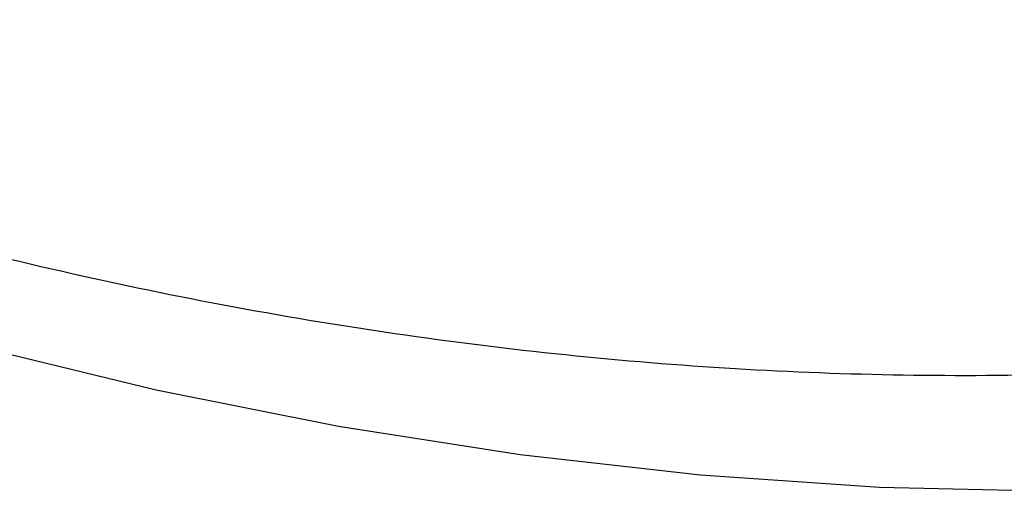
# Paper-space layout '_Trimétrica' of a CAD drawing. Header units: millimetres. Extents: x -779 to 107, y -976 to -84.
# Tile 40 of 197: x -333 to -295, y -691 to -673. Entities that reach past the tile are written whole.
import ezdxf

# ---------------------------------------------------------------- set-up
doc = ezdxf.new("R2010")
doc.units = ezdxf.units.MM

psp = doc.layouts.new('_Trimétrica')

# ---------------------------------------------------------------- linework, layer by layer
at = {"color": 7, "linetype": 'Continuous', "lineweight": 25, "flags": 128}
psp.add_lwpolyline([(-370.182, -672.189), (-363.233, -675.381), (-356.232, -678.288), (-349.192, -680.904), (-342.127, -683.225), (-335.05, -685.246), (-327.976, -686.963), (-320.919, -688.372), (-313.891, -689.471), (-306.907, -690.257), (-299.981, -690.73), (-293.126, -690.887), (-286.355, -690.73), (-279.683, -690.257), (-273.121, -689.471), (-266.683, -688.372), (-260.381, -686.963), (-254.228, -685.246), (-248.235, -683.225), (-242.415, -680.904), (-236.779, -678.288), (-231.337, -675.381), (-226.102, -672.189)], dxfattribs=at)
at = {"color": 7, "linetype": 'Continuous', "lineweight": 25}
for points, knots in [([(-485.154, -349.157), (-484.478, -348.657), (-482.076, -346.879), (-477.737, -344.077), (-472.152, -340.754), (-466.372, -337.701), (-460.421, -334.901), (-454.304, -332.364), (-448.031, -330.092), (-441.61, -328.087), (-435.048, -326.352), (-428.356, -324.888), (-421.542, -323.698), (-414.615, -322.782), (-407.583, -322.141), (-400.457, -321.777), (-393.244, -321.69), (-385.955, -321.879), (-378.599, -322.344), (-371.186, -323.086), (-363.725, -324.102), (-356.225, -325.393), (-348.698, -326.955), (-341.152, -328.789), (-333.598, -330.89), (-326.046, -333.257), (-318.507, -335.887), (-310.989, -338.776), (-303.503, -341.92), (-296.06, -345.317), (-288.669, -348.96), (-281.341, -352.847), (-274.085, -356.97), (-266.912, -361.326), (-259.831, -365.908), (-252.851, -370.711), (-245.983, -375.727), (-239.235, -380.95), (-232.617, -386.374), (-226.138, -391.99), (-219.807, -397.791), (-213.632, -403.77), (-207.621, -409.918), (-201.783, -416.227), (-196.127, -422.688), (-190.658, -429.293), (-185.386, -436.032), (-180.316, -442.897), (-175.456, -449.877), (-170.812, -456.964), (-166.39, -464.148), (-162.197, -471.418), (-158.237, -478.765), (-154.517, -486.179), (-151.04, -493.65), (-147.811, -501.167), (-144.834, -508.721), (-142.114, -516.301), (-139.653, -523.897), (-137.455, -531.498), (-135.522, -539.094), (-133.857, -546.676), (-132.461, -554.232), (-131.335, -561.754), (-130.483, -569.23), (-129.903, -576.652), (-129.596, -584.009), (-129.564, -591.291), (-129.805, -598.491), (-130.319, -605.597), (-131.106, -612.602), (-132.164, -619.496), (-133.492, -626.27), (-135.089, -632.917), (-136.952, -639.427), (-139.08, -645.792), (-141.47, -652.004), (-144.12, -658.055), (-147.028, -663.937), (-150.185, -669.645), (-153.606, -675.156), (-156.516, -679.478), (-158.369, -681.886), (-158.915, -682.595)], [0, 0, 0, 0, 0.004978, 0.017693, 0.030397, 0.04309, 0.055768, 0.068432, 0.08108, 0.093711, 0.106327, 0.118926, 0.131511, 0.144081, 0.156639, 0.169184, 0.181719, 0.194244, 0.206762, 0.219271, 0.231775, 0.244274, 0.256768, 0.269259, 0.281747, 0.294233, 0.306717, 0.3192, 0.331682, 0.344164, 0.356646, 0.369128, 0.381609, 0.394091, 0.406573, 0.419056, 0.431539, 0.444022, 0.456505, 0.468989, 0.481473, 0.493956, 0.50644, 0.518923, 0.531407, 0.54389, 0.556372, 0.568854, 0.581335, 0.593815, 0.606295, 0.618774, 0.631252, 0.64373, 0.656206, 0.668683, 0.681159, 0.693634, 0.70611, 0.718586, 0.731063, 0.743541, 0.756021, 0.768504, 0.780989, 0.793478, 0.805973, 0.818473, 0.83098, 0.843495, 0.85602, 0.868555, 0.881102, 0.893662, 0.906236, 0.918826, 0.931432, 0.944054, 0.956693, 0.969348, 0.98202, 0.994706, 1, 1, 1, 1]), ([(-471.768, -569.565), (-471.18, -570.713), (-469.489, -574.01), (-466.509, -579.395), (-462.758, -585.682), (-458.774, -591.865), (-454.569, -597.936), (-450.15, -603.882), (-445.525, -609.694), (-440.701, -615.36), (-435.689, -620.872), (-430.497, -626.218), (-425.133, -631.39), (-419.608, -636.379), (-413.932, -641.174), (-408.113, -645.768), (-402.164, -650.153), (-396.094, -654.32), (-389.913, -658.261), (-383.634, -661.97), (-377.266, -665.439), (-370.822, -668.663), (-364.312, -671.634), (-357.749, -674.347), (-351.144, -676.797), (-344.509, -678.98), (-337.856, -680.889), (-331.196, -682.523), (-324.544, -683.877), (-317.91, -684.948), (-311.307, -685.734), (-304.747, -686.234), (-298.243, -686.446), (-291.807, -686.369), (-285.452, -686.004), (-279.189, -685.351), (-273.031, -684.413), (-266.989, -683.189), (-261.075, -681.685), (-255.3, -679.902), (-249.675, -677.845), (-244.21, -675.518), (-238.916, -672.925), (-233.799, -670.076), (-228.881, -666.961), (-224.918, -664.202), (-222.675, -662.392), (-221.932, -661.792)], [0, 0, 0, 0, 0.012178, 0.03497, 0.057762, 0.080554, 0.103345, 0.126136, 0.148927, 0.171718, 0.194508, 0.217299, 0.240091, 0.262884, 0.285678, 0.308474, 0.331271, 0.354071, 0.376872, 0.399676, 0.422482, 0.44529, 0.468099, 0.490909, 0.513719, 0.536527, 0.559333, 0.582135, 0.604931, 0.627718, 0.650494, 0.673256, 0.696001, 0.718726, 0.741427, 0.764102, 0.786746, 0.809357, 0.831933, 0.854471, 0.876971, 0.899433, 0.921857, 0.944246, 0.966602, 0.988931, 1, 1, 1, 1])]:
    psp.add_open_spline(points, degree=3, knots=knots, dxfattribs=at)

doc.saveas('drawing.dxf')
